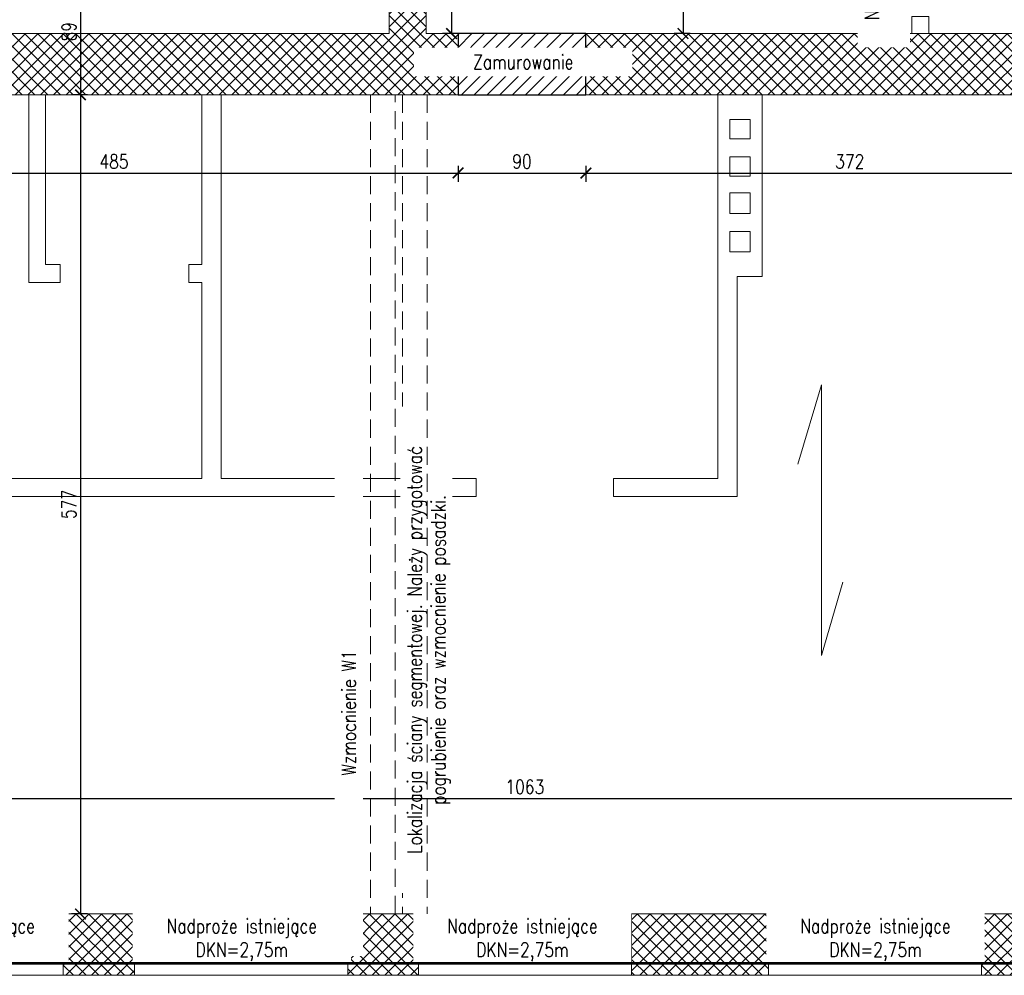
# Model space of a CAD drawing. Header units: millimetres. Extents: x 11984 to 50512, y -26688 to 13952.
# Tile 53 of 85: x 25644 to 26337, y 9740 to 10412. Entities that reach past the tile are written whole.
import ezdxf

# ---------------------------------------------------------------- set-up
doc = ezdxf.new("R2010")
doc.units = ezdxf.units.MM
doc.header["$MEASUREMENT"] = 0
doc.linetypes.add('HIDDEN', pattern=[9.525, 6.35, -3.175])
doc.layers.add('e-cad_opisy', color=7, linetype='Continuous')
for name, color, linetype, lineweight in [('e-cad_wymiary', 5, 'Continuous', 9), ('k-kreskowanie', 252, 'Continuous', 9), ('k-sciany', 4, 'Continuous', 30), ('k-widok', 1, 'Continuous', 20), ('k-wyburzenia', 215, 'PNEUMATIC2', 9), ('k-ściany działowe', 2, 'Continuous', 20), ('k-ściany istniejące', 190, 'Continuous', 18)]:
    doc.layers.add(name, color=color, linetype=linetype, lineweight=lineweight)
doc.styles.add('e-cad_1', font='simplex.shx', dxfattribs={"width": 0.8})
doc.linetypes.add('PNEUMATIC2', pattern='A,0.5,-0.25,["//",Standard,S=0.2,R=0,X=-0.1,Y=-0.1],-0.25', length=1)
doc.dimstyles.new('e-cad_1_50_[cm]', dxfattribs={"dimscale": 5, "dimtxt": 2, "dimasz": 1.5, "dimexe": 1.25, "dimexo": 0.625, "dimtad": 1, "dimdec": 0, "dimrnd": 0.1, "dimdsep": 46, "dimtxsty": 'e-cad_1', "dimblk": 'ARCHTICK', "dimcen": 1.5, "dimclrd": 256, "dimclre": 256, "dimclrt": 7, "dimadec": 0, "dimazin": 0, "dimtfac": 1, "dimtdec": 0, "dimtix": 1, "dimtmove": 0, "dimatfit": 0, "dimfxl": 0, "dimarcsym": 0})

# ---------------------------------------------------------------- blocks, each defined once
blk = doc.blocks.new('_ArchTick')
at = {"color": 0, "linetype": 'ByBlock', "const_width": 0.15}
blk.add_lwpolyline([(-0.5, -0.5), (0.5, 0.5)], dxfattribs=at)
blk = doc.blocks.new('*D241')
at = {"layer": 'Defpoints', "color": 0}
for p in [(25468.3, 9869.35), (26531.3, 9864.13), (26531.3, 9864.13)]:
    blk.add_point(p, dxfattribs=at)
at = {"layer": 'e-cad_wymiary', "lineweight": -2}
for p, q in [((25468.3, 9866.23), (25468.3, 9857.88)), ((25468.3, 9864.13), (26531.3, 9864.13)), ((26531.3, 9861), (26531.3, 9857.88))]:
    blk.add_line(p, q, dxfattribs=at)
at = {"layer": 'e-cad_wymiary', "lineweight": -2, "xscale": 7.5, "yscale": 7.5, "zscale": 7.5, "rotation": 180}
blk.add_blockref('_ArchTick', (25468.3, 9864.13), dxfattribs=at)
at = {"layer": 'e-cad_wymiary', "lineweight": -2, "xscale": 7.5, "yscale": 7.5, "zscale": 7.5}
blk.add_blockref('_ArchTick', (26531.3, 9864.13), dxfattribs=at)
at = {"layer": 'e-cad_wymiary', "color": 7, "insert": (25999.8, 9872.25), "char_height": 10, "attachment_point": 5, "style": 'e-cad_1'}
blk.add_mtext('1063', dxfattribs=at)
blk = doc.blocks.new('*D252')
at = {"layer": 'Defpoints', "color": 0}
for p in [(25952.83, 10359.34), (25468.3, 10322.09), (25952.83, 10304.35)]:
    blk.add_point(p, dxfattribs=at)
at = {"layer": 'e-cad_wymiary', "lineweight": -2}
for p, q in [((25468.3, 10309.35), (25468.3, 10298.1)), ((25952.83, 10309.35), (25952.83, 10298.1)), ((25468.3, 10304.35), (25952.83, 10304.35))]:
    blk.add_line(p, q, dxfattribs=at)
at = {"layer": 'e-cad_wymiary', "lineweight": -2, "xscale": 7.5, "yscale": 7.5, "zscale": 7.5, "rotation": 180}
blk.add_blockref('_ArchTick', (25468.3, 10304.35), dxfattribs=at)
at = {"layer": 'e-cad_wymiary', "lineweight": -2, "xscale": 7.5, "yscale": 7.5, "zscale": 7.5}
blk.add_blockref('_ArchTick', (25952.83, 10304.35), dxfattribs=at)
at = {"layer": 'e-cad_wymiary', "color": 7, "insert": (25710.57, 10312.48), "char_height": 10, "attachment_point": 5, "style": 'e-cad_1'}
blk.add_mtext('485', dxfattribs=at)
blk = doc.blocks.new('*D253')
at = {"layer": 'Defpoints', "color": 0}
for p in [(25952.83, 10359.34), (26042.83, 10359.34), (26042.83, 10304.35)]:
    blk.add_point(p, dxfattribs=at)
at = {"layer": 'e-cad_wymiary', "lineweight": -2}
for p, q in [((25952.83, 10309.35), (25952.83, 10298.1)), ((26042.83, 10309.35), (26042.83, 10298.1)), ((25952.83, 10304.35), (26042.83, 10304.35))]:
    blk.add_line(p, q, dxfattribs=at)
at = {"layer": 'e-cad_wymiary', "lineweight": -2, "xscale": 7.5, "yscale": 7.5, "zscale": 7.5, "rotation": 180}
blk.add_blockref('_ArchTick', (25952.83, 10304.35), dxfattribs=at)
at = {"layer": 'e-cad_wymiary', "lineweight": -2, "xscale": 7.5, "yscale": 7.5, "zscale": 7.5}
blk.add_blockref('_ArchTick', (26042.83, 10304.35), dxfattribs=at)
at = {"layer": 'e-cad_wymiary', "color": 7, "insert": (25997.83, 10312.48), "char_height": 10, "attachment_point": 5, "style": 'e-cad_1'}
blk.add_mtext('90', dxfattribs=at)
blk = doc.blocks.new('*D254')
at = {"layer": 'Defpoints', "color": 0}
for p in [(26042.83, 10359.34), (26414.3, 10359.34), (26414.3, 10304.35)]:
    blk.add_point(p, dxfattribs=at)
at = {"layer": 'e-cad_wymiary', "lineweight": -2}
for p, q in [((26042.83, 10309.35), (26042.83, 10298.1)), ((26414.3, 10309.35), (26414.3, 10298.1)), ((26042.83, 10304.35), (26414.3, 10304.35))]:
    blk.add_line(p, q, dxfattribs=at)
at = {"layer": 'e-cad_wymiary', "lineweight": -2, "xscale": 7.5, "yscale": 7.5, "zscale": 7.5, "rotation": 180}
blk.add_blockref('_ArchTick', (26042.83, 10304.35), dxfattribs=at)
at = {"layer": 'e-cad_wymiary', "lineweight": -2, "xscale": 7.5, "yscale": 7.5, "zscale": 7.5}
blk.add_blockref('_ArchTick', (26414.3, 10304.35), dxfattribs=at)
at = {"layer": 'e-cad_wymiary', "color": 7, "insert": (26228.57, 10312.48), "char_height": 10, "attachment_point": 5, "style": 'e-cad_1'}
blk.add_mtext('372', dxfattribs=at)
blk = doc.blocks.new('*D387')
at = {"layer": 'Defpoints', "color": 0}
for p in [(25723.08, 10448.29), (25686.97, 10359.34), (25737.11, 10359.34)]:
    blk.add_point(p, dxfattribs=at)
at = {"layer": 'e-cad_wymiary', "lineweight": -2}
for p, q in [((25691.97, 10448.29), (25680.72, 10448.29)), ((25686.97, 10448.29), (25686.97, 10359.34)), ((25691.97, 10359.34), (25680.72, 10359.34))]:
    blk.add_line(p, q, dxfattribs=at)
at = {"layer": 'e-cad_wymiary', "lineweight": -2, "xscale": 7.5, "yscale": 7.5, "zscale": 7.5}
for p, rotation in [((25686.97, 10448.29), 90), ((25686.97, 10359.34), 270)]:
    blk.add_blockref('_ArchTick', p, dxfattribs=dict(at, rotation=rotation))
at = {"layer": 'e-cad_wymiary', "color": 7, "insert": (25678.85, 10403.82), "char_height": 10, "attachment_point": 5, "rotation": 90, "style": 'e-cad_1'}
blk.add_mtext('89', dxfattribs=at)
blk = doc.blocks.new('*D388')
at = {"layer": 'Defpoints', "color": 0}
for p in [(25737.11, 10359.34), (25686.97, 9782.76), (25712.72, 9782.76)]:
    blk.add_point(p, dxfattribs=at)
at = {"layer": 'e-cad_wymiary', "lineweight": -2}
for p, q in [((25691.97, 10359.34), (25680.72, 10359.34)), ((25686.97, 10359.34), (25686.97, 9782.76)), ((25691.97, 9782.76), (25680.72, 9782.76))]:
    blk.add_line(p, q, dxfattribs=at)
at = {"layer": 'e-cad_wymiary', "lineweight": -2, "xscale": 7.5, "yscale": 7.5, "zscale": 7.5}
for p, rotation in [((25686.97, 10359.34), 90), ((25686.97, 9782.76), 270)]:
    blk.add_blockref('_ArchTick', p, dxfattribs=dict(at, rotation=rotation))
at = {"layer": 'e-cad_wymiary', "color": 7, "insert": (25678.85, 10071.05), "char_height": 10, "attachment_point": 5, "rotation": 90, "style": 'e-cad_1'}
blk.add_mtext('577', dxfattribs=at)
blk = doc.blocks.new('*D414')
at = {"layer": 'Defpoints', "color": 0}
for p in [(25963.53, 10592.52), (25948.21, 10402.52), (25963.53, 10402.52)]:
    blk.add_point(p, dxfattribs=at)
at = {"layer": 'e-cad_wymiary', "lineweight": -2}
for p, q in [((25953.21, 10592.52), (25941.96, 10592.52)), ((25948.21, 10592.52), (25948.21, 10402.52)), ((25953.21, 10402.52), (25941.96, 10402.52))]:
    blk.add_line(p, q, dxfattribs=at)
at = {"layer": 'e-cad_wymiary', "lineweight": -2, "xscale": 7.5, "yscale": 7.5, "zscale": 7.5}
for p, rotation in [((25948.21, 10592.52), 90), ((25948.21, 10402.52), 270)]:
    blk.add_blockref('_ArchTick', p, dxfattribs=dict(at, rotation=rotation))
at = {"layer": 'e-cad_wymiary', "color": 7, "insert": (25940.08, 10497.52), "char_height": 10, "attachment_point": 5, "rotation": 90, "style": 'e-cad_1'}
blk.add_mtext('190', dxfattribs=at)
blk = doc.blocks.new('*D426')
at = {"layer": 'Defpoints', "color": 0}
for p in [(26128.38, 10592.52), (26111.2, 10402.52), (26149.16, 10402.52)]:
    blk.add_point(p, dxfattribs=at)
at = {"layer": 'e-cad_wymiary', "lineweight": -2}
for p, q in [((26116.2, 10592.52), (26104.95, 10592.52)), ((26111.2, 10592.52), (26111.2, 10402.52)), ((26116.2, 10402.52), (26104.95, 10402.52))]:
    blk.add_line(p, q, dxfattribs=at)
at = {"layer": 'e-cad_wymiary', "lineweight": -2, "xscale": 7.5, "yscale": 7.5, "zscale": 7.5}
for p, rotation in [((26111.2, 10592.52), 90), ((26111.2, 10402.52), 270)]:
    blk.add_blockref('_ArchTick', p, dxfattribs=dict(at, rotation=rotation))
at = {"layer": 'e-cad_wymiary', "color": 7, "insert": (26103.07, 10497.52), "char_height": 10, "attachment_point": 5, "rotation": 90, "style": 'e-cad_1'}
blk.add_mtext('190', dxfattribs=at)

msp = doc.modelspace()

# ---------------------------------------------------------------- hatches: boundary and pattern name
at = {"layer": 'k-kreskowanie'}
h = msp.add_hatch(dxfattribs=at)
h.set_pattern_fill('ANSI37', color=256, scale=2, style=0)
h.set_pattern_definition([(45, (28373.457, -11648.78), (-4.490128, 4.490128), []), (135, (28373.457, -11648.78), (-4.490128, -4.490128), [])])
h.paths.add_polyline_path([(27927.37, 10359.34), (27927.37, 10402.52), (27937.53, 10402.52), (27937.53, 10552.38), (27962.93, 10552.38), (27962.93, 10402.52), (28375.26, 10402.52), (28375.26, 10522.75), (28418.44, 10522.75), (28418.44, 9739.58), (28375.26, 9739.58), (28310.14, 9739.58), (28310.14, 9782.76), (28375.26, 9782.76), (28375.26, 10359.34)])
h.paths.add_polyline_path([(27927.37, 10791.99), (27927.37, 10834.32), (27937.53, 10834.32), (28375.26, 10834.32), (28375.26, 11331.32), (28293.98, 11331.32), (28293.98, 11374.5), (28418.44, 11374.5), (28418.44, 10677.69), (28375.26, 10677.69), (28375.26, 10791.99), (27962.93, 10791.99), (27962.93, 10654.38), (27937.53, 10654.38), (27937.53, 10791.99)])
h.paths.add_polyline_path([(28013.73, 10806.38), (28034.05, 10806.38), (28034.05, 10819.93), (28013.73, 10819.93)], flags=16)
h.paths.add_polyline_path([(27974.79, 10806.38), (27993.41, 10806.38), (27993.41, 10819.93), (27974.79, 10819.93)], flags=16)
h.paths.add_polyline_path([(25423.3, 10686.04), (25423.3, 11090.05), (25468.3, 11090.05), (25468.3, 10833.52), (25771.3, 10833.52), (25771.3, 10927.02), (25795.3, 10927.02), (25795.3, 10833.52), (25802.3, 10833.52), (25802.3, 10794.52), (25468.3, 10794.52), (25468.3, 10686.04)])
h.paths.add_polyline_path([(27545.53, 10791.99), (27545.53, 10834.32), (27662.37, 10834.32), (27662.37, 11374.5), (27785.98, 11374.5), (27785.98, 11331.32), (27705.55, 11331.32), (27705.55, 10834.32), (27727.56, 10834.32), (27727.56, 10791.99), (27714.68, 10791.99), (27714.68, 10816.54), (27639.68, 10816.54), (27639.68, 10791.99)])
h.paths.add_polyline_path([(25423.3, 10284.84), (25423.3, 10539.8), (25468.3, 10539.8), (25468.3, 10402.52), (25595.68, 10402.52), (25904.3, 10402.52), (25904.3, 10422.52), (25930.34, 10422.52), (25930.34, 10402.52), (25952.83, 10402.52), (25952.83, 10359.34), (25468.3, 10359.34), (25468.3, 10284.84)])
h.paths.add_polyline_path([(26715.79, 10359.34), (26715.79, 10402.52), (26815.7, 10402.52), (26815.7, 10017.29), (26908.83, 10017.29), (26908.83, 9992.74), (26815.7, 9992.74), (26815.7, 9907.76), (26790.3, 9907.76), (26790.3, 10359.34)])
h.paths.add_polyline_path([(26407.3, 10791.99), (26407.3, 10834.32), (26415.3, 10834.32), (26415.3, 10862.32), (26460.3, 10862.32), (26460.3, 10834.32), (26661.61, 10834.32), (26661.61, 10791.99), (26602.34, 10791.99), (26602.34, 10566.78), (26588.34, 10566.78), (26588.34, 10791.99)])
h.paths.add_polyline_path([(27030.91, 9992.74), (27030.91, 10017.29), (27040.91, 10017.29), (27040.91, 10402.52), (27172.47, 10402.52), (27172.47, 10359.34), (27078.47, 10359.34), (27078.47, 10281.34), (27065.47, 10281.34), (27065.47, 9907.76), (27040.91, 9907.76), (27040.91, 9992.74)])
h.paths.add_polyline_path([(27429.77, 10359.34), (27429.77, 10402.52), (27827.47, 10402.52), (27827.47, 10359.34), (27749.03, 10359.34), (27749.03, 10281.34), (27710.63, 10281.34), (27710.63, 10359.34)])
h.paths.add_polyline_path([(27722.63, 10293.34), (27737.03, 10293.34), (27737.03, 10314.34), (27722.63, 10314.34)], flags=16)
h.paths.add_polyline_path([(27722.63, 10326.34), (27737.03, 10326.34), (27737.03, 10347.34), (27722.63, 10347.34)], flags=16)
h.paths.add_polyline_path([(25423.3, 9739.58), (25423.3, 10131.59), (25468.3, 10131.59), (25468.3, 9782.76), (25524.89, 9782.76), (25524.89, 9739.58)])
h.paths.add_polyline_path([(26086.59, 10794.52), (26086.59, 10833.52), (26140.3, 10833.52), (26140.3, 10849.32), (26181.3, 10849.32), (26181.3, 10834.32), (26317.3, 10834.32), (26317.3, 10801.99), (26304.3, 10801.99), (26304.3, 10793.99), (26284.34, 10793.99), (26284.34, 10731.52), (26267.34, 10731.52), (26267.34, 10794.52)])
h.paths.add_polyline_path([(26042.83, 10359.34), (26042.83, 10402.52), (26414.3, 10402.52), (26414.3, 10359.34)])
h.paths.add_polyline_path([(27179.77, 10791.99), (27179.77, 10834.32), (27390.59, 10834.32), (27390.59, 10791.99)])
h.paths.add_polyline_path([(26816.55, 10791.99), (26816.55, 10834.32), (27024.83, 10834.32), (27024.83, 10791.99)])
h.paths.add_polyline_path([(27940.92, 11331.32), (27940.92, 11374.5), (28139.04, 11374.5), (28139.04, 11331.32)])
h.paths.add_polyline_path([(27664.13, 9739.58), (27664.13, 9782.76), (27710.63, 9782.76), (27710.63, 9812.76), (27736.03, 9812.76), (27736.03, 9782.76), (27770.25, 9782.76), (27770.25, 9739.58)])
h.paths.add_polyline_path([(26720.94, 9739.58), (26720.94, 9782.76), (26850.88, 9782.76), (26850.88, 9739.58)])
h.paths.add_polyline_path([(26993.88, 9739.58), (26993.88, 9782.76), (27123.82, 9782.76), (27123.82, 9739.58), (27007.05, 9739.58)])
h.paths.add_polyline_path([(26516.3, 10359.34), (26516.3, 10402.52), (26625.2, 10402.52), (26625.2, 10359.34)])
h.paths.add_polyline_path([(25904.3, 10774.52), (25904.3, 10833.52), (25980.3, 10833.52), (25980.3, 10794.52), (25930.34, 10794.52), (25930.34, 10774.52)])
h.paths.add_polyline_path([(26074.94, 9739.58), (26074.94, 9782.76), (26171.32, 9782.76), (26171.32, 9739.58)])
h.paths.add_polyline_path([(27272.37, 10359.34), (27272.37, 10402.52), (27327.77, 10402.52), (27327.77, 10359.34)])
h.paths.add_polyline_path([(25674.89, 9739.58), (25674.89, 9782.76), (25725.12, 9782.76), (25725.12, 9739.58)])
h.paths.add_polyline_path([(26267.34, 10604.52), (26267.34, 10731.52), (26284.34, 10731.52), (26284.34, 10604.52)])
h.paths.add_polyline_path([(26521.13, 9739.58), (26521.13, 9782.76), (26570.94, 9782.76), (26570.94, 9739.58)])
h.paths.add_polyline_path([(26321.32, 9739.58), (26321.32, 9782.76), (26371.13, 9782.76), (26371.13, 9739.58)])
h.paths.add_polyline_path([(25875.12, 9739.58), (25875.12, 9782.76), (25924.94, 9782.76), (25924.94, 9739.58)])
h.paths.add_polyline_path([(27273.82, 9739.58), (27273.82, 9782.76), (27319.4, 9782.76), (27319.4, 9739.58)])
h.paths.add_polyline_path([(27920.25, 9739.58), (27920.25, 9782.76), (27965.4, 9782.76), (27965.4, 9739.58)])
h.paths.add_polyline_path([(27469.4, 9739.58), (27469.4, 9782.76), (27514.13, 9782.76), (27514.13, 9739.58)])
h.paths.add_polyline_path([(28115.4, 9739.58), (28115.4, 9782.76), (28160.14, 9782.76), (28160.14, 9739.58)])
h.paths.add_polyline_path([(25771.3, 11029.02), (25771.3, 11072.32), (25795.3, 11072.32), (25795.3, 11051.92), (25795.3, 11029.02)])
h.paths.add_polyline_path([(27959.21, 10448.92), (27941.26, 10448.92), (27941.26, 10463.92), (27959.21, 10463.92)], flags=24)
h.paths.add_polyline_path([(27989.88, 10389.91), (27989.88, 10371.96), (27974.88, 10371.96), (27974.88, 10389.91)], flags=24)
h.paths.add_polyline_path([(28328.34, 10389.91), (28328.34, 10371.96), (28313.34, 10371.96), (28313.34, 10389.91)], flags=24)
h.paths.add_polyline_path([(27989.88, 10822.13), (27989.88, 10804.18), (27974.88, 10804.18), (27974.88, 10822.13)], flags=24)
h.paths.add_polyline_path([(28328.34, 10822.13), (28328.34, 10804.18), (28313.34, 10804.18), (28313.34, 10822.13)], flags=24)
h.paths.add_polyline_path([(25792.47, 10866.66), (25774.13, 10866.66), (25774.13, 10881.66), (25792.47, 10881.66)], flags=24)
h.paths.add_polyline_path([(25686.35, 10822.81), (25686.35, 10805.24), (25671.35, 10805.24), (25671.35, 10822.81)], flags=24)
h.paths.add_polyline_path([(26811.98, 10109.31), (26794.02, 10109.31), (26794.02, 10124.31), (26811.98, 10124.31)], flags=24)
h.paths.add_polyline_path([(26811.98, 10283.57), (26794.02, 10283.57), (26794.02, 10298.57), (26811.98, 10298.57)], flags=24)
h.paths.add_polyline_path([(26746.78, 10389.91), (26746.78, 10371.96), (26731.78, 10371.96), (26731.78, 10389.91)], flags=24)
h.paths.add_polyline_path([(26872.85, 10013.99), (26872.85, 9996.04), (26857.85, 9996.04), (26857.85, 10013.99)], flags=24)
h.paths.add_polyline_path([(26811.98, 10304.98), (26794.02, 10304.98), (26794.02, 10319.98), (26811.98, 10319.98)], flags=24)
h.paths.add_polyline_path([(27157.91, 10389.91), (27157.91, 10371.96), (27142.91, 10371.96), (27142.91, 10389.91)], flags=24)
h.paths.add_polyline_path([(27062.17, 10109.31), (27044.21, 10109.31), (27044.21, 10124.31), (27062.17, 10124.31)], flags=24)
h.paths.add_polyline_path([(27068.67, 10283.57), (27050.71, 10283.57), (27050.71, 10298.57), (27068.67, 10298.57)], flags=24)
h.paths.add_polyline_path([(27068.67, 10304.98), (27050.71, 10304.98), (27050.71, 10319.98), (27068.67, 10319.98)], flags=24)
h.paths.add_polyline_path([(27585.58, 10389.91), (27585.58, 10371.96), (27570.58, 10371.96), (27570.58, 10389.91)], flags=24)
h.paths.add_polyline_path([(27770.37, 10389.91), (27770.37, 10371.96), (27755.37, 10371.96), (27755.37, 10389.91)], flags=24)
h.paths.add_polyline_path([(27738.8, 10304.98), (27720.85, 10304.98), (27720.85, 10319.98), (27738.8, 10319.98)], flags=24)
h.paths.add_polyline_path([(26110.57, 10822.81), (26110.57, 10805.24), (26095.57, 10805.24), (26095.57, 10822.81)], flags=24)
h.paths.add_polyline_path([(26367.46, 10389.91), (26367.46, 10371.96), (26352.46, 10371.96), (26352.46, 10389.91)], flags=24)
h.paths.add_polyline_path([(26284.05, 10652.29), (26267.63, 10652.29), (26267.63, 10667.29), (26284.05, 10667.29)], flags=24)
h.paths.add_polyline_path([(27711.59, 10243.02), (27477.64, 10243.02), (27477.64, 10296.6), (27711.59, 10296.6)], flags=9)
h.paths.add_polyline_path([(27959.21, 10652.29), (27941.26, 10652.29), (27941.26, 10667.29), (27959.21, 10667.29)], flags=9)
h.paths.add_polyline_path([(25686.35, 10412.6), (25686.35, 10395.03), (25671.35, 10395.03), (25671.35, 10412.6)], flags=9)
h.paths.add_polyline_path([(27940.67, 10730.09), (27924.24, 10730.09), (27924.24, 10745.09), (27940.67, 10745.09)], flags=9)
h.paths.add_polyline_path([(26603.74, 10652.29), (26586.94, 10652.29), (26586.94, 10667.29), (26603.74, 10667.29)], flags=9)
h.paths.add_polyline_path([(25803.97, 10866.66), (25793.63, 10866.66), (25793.63, 10881.66), (25803.97, 10881.66)], flags=9)
h = msp.add_hatch(dxfattribs=at)
h.set_pattern_fill('ANSI31', color=256, scale=2, angle=360, style=0)
h.set_pattern_definition([(405, (28373.457, -11648.78), (-4.490128, 4.490128), [])])
h.paths.add_polyline_path([(27172.47, 10359.34), (27272.37, 10359.34), (27272.37, 10402.52), (27179.77, 10402.52), (27172.47, 10402.52)])
h.paths.add_polyline_path([(27827.47, 10402.52), (27827.47, 10359.34), (27927.37, 10359.34), (27927.37, 10402.52)])
h.paths.add_polyline_path([(26625.2, 10359.34), (26715.79, 10359.34), (26715.79, 10402.52), (26625.2, 10402.52)])
h.paths.add_polyline_path([(25952.83, 10359.34), (26042.83, 10359.34), (26042.83, 10402.52), (25953.18, 10402.52), (25952.83, 10402.52)])
h.paths.add_polyline_path([(26415.3, 11078.49), (26460.3, 11078.49), (26460.3, 11005.32), (26415.3, 11005.32), (26415.3, 11078.49)])
h.paths.add_polyline_path([(26317.3, 10834.32), (26332.3, 10834.32), (26332.3, 10809.77), (26407.3, 10809.77), (26407.3, 10801.99), (26317.3, 10801.99)])
h.paths.add_polyline_path([(26140.3, 10951.32), (26140.3, 11018.43), (26148.3, 11018.43), (26148.3, 11005.43), (26181.3, 11005.43), (26181.3, 10951.32)])
h.paths.add_polyline_path([(26039.3, 10375), (25958.11, 10375), (25958.11, 10390), (26039.3, 10390)], flags=24)
h.paths.add_polyline_path([(26711.33, 10373.86), (26630.14, 10373.86), (26630.14, 10388.86), (26711.33, 10388.86)], flags=24)
h.paths.add_polyline_path([(26367.46, 10811.05), (26367.46, 10800.71), (26352.46, 10800.71), (26352.46, 10811.05)], flags=9)
h.paths.add_polyline_path([(26429.61, 11016.85), (26301.94, 11016.85), (26301.94, 11050.42), (26429.61, 11050.42)], flags=9)
h.paths.add_polyline_path([(27263.49, 10374.43), (27182.3, 10374.43), (27182.3, 10389.43), (27263.49, 10389.43)], flags=24)
h.paths.add_polyline_path([(27917.06, 10374.3), (27835.87, 10374.3), (27835.87, 10389.3), (27917.06, 10389.3)], flags=24)

# ---------------------------------------------------------------- linework, layer by layer
at = {"layer": 'k-sciany'}
msp.add_lwpolyline([(25952.83, 10359.34), (26042.83, 10359.34), (26042.83, 10402.52), (25952.83, 10402.52)], close=True, dxfattribs=at)
at = {"layer": 'k-widok', "linetype": 'HIDDEN', "ltscale": 2}
msp.add_line((25891.11, 10359.34), (25891.11, 9782.76), dxfattribs=at)
at = {"layer": 'k-widok'}
for p, q in [((25524.89, 9782.76), (25674.89, 9782.76)), ((25725.12, 9782.76), (25875.12, 9782.76)), ((25924.94, 9782.76), (26074.94, 9782.76)), ((26171.32, 9782.76), (26321.32, 9782.76)), ((25524.89, 9739.58), (25674.89, 9739.58)), ((25725.12, 9739.58), (25875.12, 9739.58)), ((25924.94, 9739.58), (26074.94, 9739.58)), ((26171.32, 9739.58), (26321.32, 9739.58))]:
    msp.add_line(p, q, dxfattribs=at)
at = {"layer": 'k-widok', "color": 3, "linetype": 'HIDDEN', "ltscale": 2}
msp.add_lwpolyline([(25908.61, 10359.34), (25913.61, 10359.34), (25913.61, 9782.76), (25908.61, 9782.76)], close=True, dxfattribs=at)
at = {"layer": 'k-widok'}
msp.add_lwpolyline([(26192.05, 10099.49), (26208.77, 10155.25), (26208.77, 9964.66), (26223.67, 10016.3)], dxfattribs=at)
at = {"layer": 'k-wyburzenia', "ltscale": 25}
for points in [[(25650.61, 10359.34), (25650.61, 10227.26)], [(25662.47, 10239.96), (25662.47, 10359.34)], [(25772.53, 10359.34), (25772.53, 10239.96)], [(25786.08, 10089.26), (25786.08, 10359.34)], [(26135.75, 10359.34), (26135.75, 10089.26)], [(26166.85, 10231.5), (26166.85, 10359.34)], [(26144.16, 10328.44), (26144.16, 10341.99)], [(26144.16, 10341.99), (26158.55, 10341.99)], [(26158.55, 10341.99), (26158.55, 10328.44)], [(26158.55, 10328.44), (26144.16, 10328.44)], [(26144.16, 10302.2), (26144.16, 10315.74)], [(26144.16, 10315.74), (26158.55, 10315.74)], [(26158.55, 10315.74), (26158.55, 10302.2)], [(26158.55, 10302.2), (26144.16, 10302.2)], [(26144.16, 10275.95), (26144.16, 10290.34)], [(26144.16, 10290.34), (26158.55, 10290.34)], [(26158.55, 10290.34), (26158.55, 10275.95)], [(26158.55, 10275.95), (26144.16, 10275.95)], [(26144.16, 10248.86), (26144.16, 10263.25)], [(26144.16, 10263.25), (26158.55, 10263.25)], [(26158.55, 10263.25), (26158.55, 10248.86)], [(26158.55, 10248.86), (26144.16, 10248.86)], [(25672.63, 10239.96), (25662.47, 10239.96)], [(25672.63, 10227.26), (25672.63, 10239.96)], [(25772.53, 10239.96), (25763.22, 10239.96)], [(25763.22, 10239.96), (25763.22, 10227.26)], [(26149.3, 10076.56), (26149.3, 10231.5)], [(26149.3, 10231.5), (26166.85, 10231.5)], [(25650.61, 10227.26), (25672.63, 10227.26)], [(25763.22, 10227.26), (25772.53, 10227.26)], [(25772.53, 10227.26), (25772.53, 10089.26)], [(26135.75, 10124.82), (26135.75, 10134.98)], [(26135.75, 10124.82), (26135.75, 10115.5)], [(25597.27, 10089.26), (25772.53, 10089.26)], [(25965.57, 10089.26), (25786.08, 10089.26)], [(25965.57, 10076.56), (25965.57, 10089.26)], [(26135.75, 10089.26), (26062.17, 10089.26)], [(26062.17, 10076.56), (26062.17, 10089.26)], [(25597.27, 10076.56), (25798.78, 10076.56)], [(25965.57, 10076.56), (25795.47, 10076.56)], [(26062.17, 10076.56), (26149.3, 10076.56)]]:
    msp.add_lwpolyline(points, dxfattribs=at)
at = {"layer": 'k-ściany działowe'}
msp.add_lwpolyline([(26272.34, 10402.52), (26284.34, 10402.52), (26284.34, 10414.52), (26272.34, 10414.52)], close=True, dxfattribs=at)
at = {"layer": 'k-ściany istniejące'}
msp.add_line((25674.89, 9754.82), (25674.89, 9739.58), dxfattribs=at)
for points in [[(25930.34, 10402.52), (25930.34, 10422.52), (25904.3, 10422.52), (25904.3, 10402.52)], [(25904.3, 10402.52), (25595.68, 10402.52), (25468.3, 10402.52)], [(25953.18, 10402.52), (25930.34, 10402.52)], [(26414.3, 10402.52), (26042.83, 10402.52)], [(25468.3, 10359.34), (25952.83, 10359.34)], [(26042.83, 10359.34), (26414.3, 10359.34)], [(25725.12, 9782.76), (25674.89, 9782.76)], [(25674.89, 9782.76), (25674.89, 9739.58)], [(25725.12, 9739.58), (25725.12, 9782.76)], [(25924.94, 9782.76), (25875.12, 9782.76)], [(25875.12, 9782.76), (25875.12, 9739.58)], [(25924.94, 9739.58), (25924.94, 9782.76)], [(26171.32, 9782.76), (26074.94, 9782.76)], [(26074.94, 9782.76), (26074.94, 9739.58)], [(26171.32, 9739.58), (26171.32, 9782.76)], [(26371.13, 9782.76), (26321.32, 9782.76)], [(26321.32, 9782.76), (26321.32, 9739.58)], [(25674.89, 9739.58), (25674.89, 9754.82)], [(25674.89, 9739.58), (25725.12, 9739.58)], [(25875.12, 9739.58), (25924.94, 9739.58)], [(26074.94, 9739.58), (26171.32, 9739.58)], [(26321.32, 9739.58), (26371.13, 9739.58)]]:
    msp.add_lwpolyline(points, dxfattribs=at)

# ---------------------------------------------------------------- dimensions: what is measured, and where the dimension line sits
at = {"layer": 'e-cad_wymiary'}
for base, p1, p2, picture, middle in [((25948.21, 10402.52), (25963.53, 10592.52), (25963.53, 10402.52), '*D414', (25940.08, 10497.52)), ((26111.2, 10402.52), (26128.38, 10592.52), (26149.16, 10402.52), '*D426', (26103.07, 10497.52)), ((25686.97, 10359.34), (25723.08, 10448.29), (25737.11, 10359.34), '*D387', (25678.85, 10403.82))]:
    dim = msp.add_linear_dim(base=base, p1=p1, p2=p2, angle=90, dimstyle='e-cad_1_50_[cm]', override={"dimtmove": 1}, dxfattribs=at)
    dim.commit()
    dim.dimension.update_dxf_attribs({"geometry": picture, "text_midpoint": middle})
dim = msp.add_linear_dim(base=(25952.83, 10304.35), p1=(25468.3, 10322.09), p2=(25952.83, 10359.34), dimstyle='e-cad_1_50_[cm]', dxfattribs=at)
dim.commit()
dim.dimension.update_dxf_attribs({"geometry": '*D252', "text_midpoint": (25710.57, 10312.48)})
for base, p1, p2, picture, middle in [((26042.83, 10304.35), (25952.83, 10359.34), (26042.83, 10359.34), '*D253', (25997.83, 10312.48)), ((26414.3, 10304.35), (26042.83, 10359.34), (26414.3, 10359.34), '*D254', (26228.57, 10312.48))]:
    dim = msp.add_linear_dim(base=base, p1=p1, p2=p2, dimstyle='e-cad_1_50_[cm]', override={"dimtmove": 1}, dxfattribs=at)
    dim.commit()
    dim.dimension.update_dxf_attribs({"geometry": picture, "text_midpoint": middle})

# ---------------------------------------------------------------- next in the draw order: texts
at = {"layer": 'e-cad_opisy', "linetype": 'Continuous', "char_height": 10, "attachment_point": 2, "rotation": 90, "style": 'e-cad_1', "bg_fill": 2}
for s, insert, width in [('Nad. B11,5 L=1,30m\\PDKN=2,08m', (26239.19, 10469.53), 143.6031), ('Lokalizacja ściany segmentowej. Należy przygotować pogrubienie oraz wzmocnienie posadzki. ', (25917.21, 9968.66), 332.3792)]:
    msp.add_mtext(s, dxfattribs=dict(at, insert=insert, width=width))
at = {"layer": 'e-cad_opisy', "linetype": 'Continuous', "char_height": 10, "width": 143.6031, "attachment_point": 2, "style": 'e-cad_1', "bg_fill": 2}
for s, insert in [('Zamurowanie ', (25998.7, 10387.5)), ('Nadproże istniejące\\PDKN=2,75m', (25601.94, 9779.28)), ('Nadproże istniejące\\PDKN=2,75m', (25800.57, 9779.28)), ('Nadproże istniejące\\PDKN=2,75m', (25998.1, 9779.28)), ('Nadproże istniejące\\PDKN=2,75m', (26246.69, 9779.28))]:
    msp.add_mtext(s, dxfattribs=dict(at, insert=insert))

# ---------------------------------------------------------------- next in the draw order: linework, layer by layer
at = {"layer": 'e-cad_wymiary', "linetype": 'HIDDEN', "ltscale": 2, "const_width": 2}
msp.add_lwpolyline([(25410.92, 9747.98), (28434.12, 9747.98)], dxfattribs=at)
at = {"layer": 'k-widok', "linetype": 'HIDDEN', "ltscale": 2}
msp.add_line((25931.11, 10359.34), (25931.11, 9782.76), dxfattribs=at)

# ---------------------------------------------------------------- next in the draw order: dimensions: what is measured, and where the dimension line sits
at = {"layer": 'e-cad_wymiary'}
dim = msp.add_linear_dim(base=(25686.97, 9782.76), p1=(25737.11, 10359.34), p2=(25712.72, 9782.76), angle=90, dimstyle='e-cad_1_50_[cm]', override={"dimtmove": 1}, dxfattribs=at)
dim.commit()
dim.dimension.update_dxf_attribs({"geometry": '*D388', "text_midpoint": (25678.85, 10071.05)})
dim = msp.add_linear_dim(base=(26531.3, 9864.13), p1=(25468.3, 9869.35), p2=(26531.3, 9864.13), dimstyle='e-cad_1_50_[cm]', override={"dimtmove": 1}, dxfattribs=at)
dim.commit()
dim.dimension.update_dxf_attribs({"geometry": '*D241', "text_midpoint": (25999.8, 9872.25)})

# ---------------------------------------------------------------- next in the draw order: texts
at = {"layer": 'e-cad_opisy', "linetype": 'Continuous', "insert": (25870.96, 9924.37), "char_height": 10, "width": 332.3792, "attachment_point": 2, "rotation": 90, "style": 'e-cad_1', "bg_fill": 2}
msp.add_mtext('Wzmocnienie W1', dxfattribs=at)

doc.saveas('drawing.dxf')
